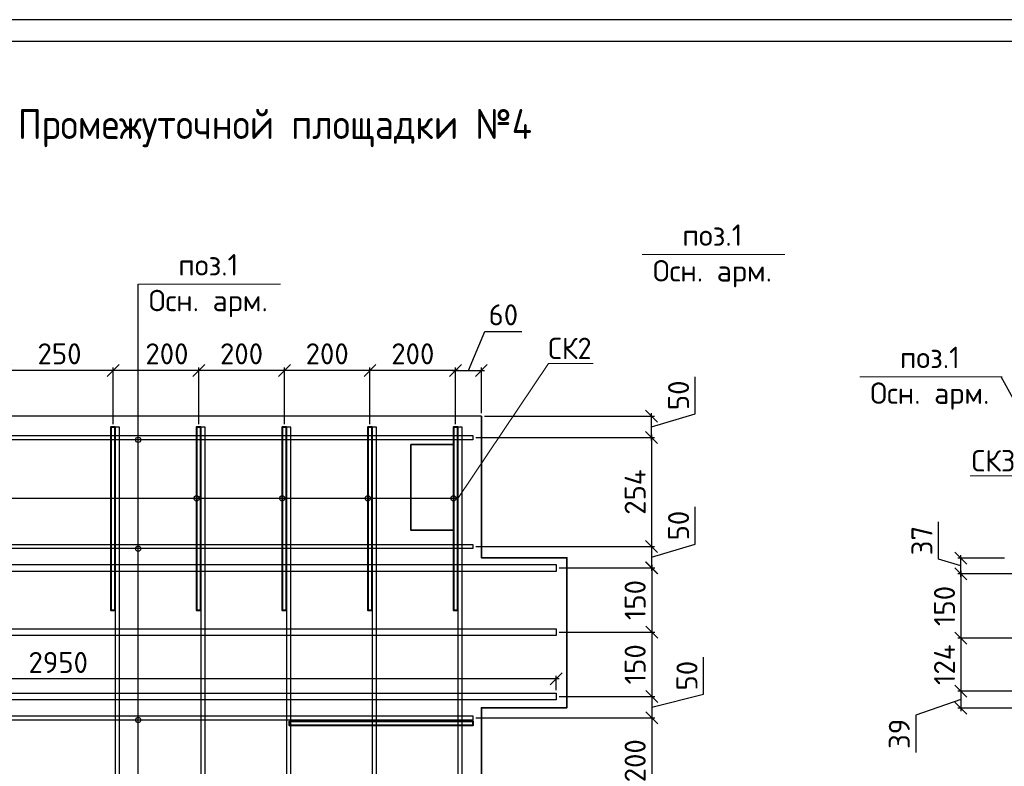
# Model space of a CAD drawing. Header units: millimetres. Extents: x 40580 to 2152466, y -328404 to 177125.
# Tile 226 of 252: x 647361 to 658857, y 168413 to 177125. Entities that reach past the tile are written whole.
import ezdxf

# ---------------------------------------------------------------- set-up
doc = ezdxf.new("R2010")
doc.units = ezdxf.units.MM
doc.linetypes.add('CENTER', pattern=[2, 1.25, -0.25, 0.25, -0.25])
doc.layers.add('11', color=7, linetype='Continuous')
doc.layers.add('Столовая - обозначения', color=7, linetype='Continuous')
for name, color, linetype, lineweight in [('Арм_хомуты', 133, 'Continuous', 18), ('ОСИ', 7, 'CENTER', 15), ('Перекрытие ж_бетон', 250, 'Continuous', 30), ('подоснова', 151, 'Continuous', 5), ('Столовая Двери и окна', 7, 'Continuous', 15), ('ТЕКСТ', 7, 'Continuous', 15)]:
    doc.layers.add(name, color=color, linetype=linetype, lineweight=lineweight)
doc.layers.add('Стена_ бетон несущ.', color=7, linetype='Continuous', lineweight=70, true_color=0xb4b496)
doc.styles.add('GOST-2.304_Type-B', font='GOST_Common.ttf')
doc.styles.get("Standard").update_dxf_attribs({"font": 'isocpeur.ttf'})
doc.styles.add('ГОСТ', font='isocpeur.ttf')
doc.styles.add('ГОСТ 2.304', font='isocpeur.ttf')
doc.dimstyles.new('Осевые', dxfattribs={"dimscale": 0.7, "dimtxt": 450, "dimasz": 400, "dimexe": 100, "dimexo": 100, "dimgap": 100, "dimtad": 1, "dimdec": 0, "dimzin": 0, "dimdsep": 46, "dimtxsty": 'Standard', "dimblk": 'OBLIQUE', "dimcen": 9, "dimdle": 100, "dimazin": 0, "dimtm": 1e-09, "dimtfac": 1, "dimtdec": 0, "dimtofl": 0, "dimtmove": 0, "dimatfit": 3, "dimfxl": 1, "dimtolj": 1, "dimtzin": 0, "dimarcsym": 0})

# ---------------------------------------------------------------- blocks, each defined once
blk = doc.blocks.new('Штамп')
at = {"layer": '11'}
blk.add_line((311470, 126228), (252070, 126228), dxfattribs=at)
at = {"layer": '11', "lineweight": 30}
blk.add_line((254210, 125978), (311220, 125978), dxfattribs=at)
blk = doc.blocks.new('_OBLIQUE')
at = {"color": 0, "linetype": 'ByBlock'}
blk.add_line((-0.5, -0.5), (0.5, 0.5), dxfattribs=at)
blk = doc.blocks.new('*D6329')
at = {"layer": 'Defpoints', "color": 0, "linetype": 'ByBlock', "lineweight": 25, "ltscale": 13, "transparency": 16777216}
for p in [(652751, 172497), (654739, 172497), (652651, 172248)]:
    blk.add_point(p, dxfattribs=at)
at = {"layer": 'ОСИ', "color": 0, "linetype": 'ByBlock', "lineweight": -2, "ltscale": 13, "transparency": 16777216}
for p, q in [((655247, 172525), (655247, 172959)), ((652786, 172497), (654774, 172497)), ((654739, 172213), (654739, 172532)), ((654739, 172373), (655247, 172525)), ((652686, 172248), (654774, 172248))]:
    blk.add_line(p, q, dxfattribs=at)
at = {"layer": 'ОСИ', "color": 0, "linetype": 'ByBlock', "lineweight": -2, "ltscale": 13, "transparency": 16777216, "xscale": 140, "yscale": 140, "zscale": 140}
for p, rotation in [((654739, 172497), 90), ((654739, 172248), 270)]:
    blk.add_blockref('_OBLIQUE', p, dxfattribs=dict(at, rotation=rotation))
at = {"layer": 'ОСИ', "color": 0, "linetype": 'ByBlock', "ltscale": 13, "transparency": 16777216, "insert": (655054, 172742), "char_height": 245, "attachment_point": 5, "rotation": 90}
blk.add_mtext('\\A1;50', dxfattribs=at)
blk = doc.blocks.new('*D6330')
at = {"layer": 'Defpoints', "color": 0, "linetype": 'ByBlock', "lineweight": 25, "ltscale": 13, "transparency": 16777216}
for p in [(652651, 172248), (652651, 170978), (654739, 170978)]:
    blk.add_point(p, dxfattribs=at)
at = {"layer": 'ОСИ', "color": 0, "linetype": 'ByBlock', "lineweight": -2, "ltscale": 13, "transparency": 16777216}
for p, q in [((652686, 172248), (654774, 172248)), ((654739, 172283), (654739, 170943)), ((652686, 170978), (654774, 170978))]:
    blk.add_line(p, q, dxfattribs=at)
at = {"layer": 'ОСИ', "color": 0, "linetype": 'ByBlock', "lineweight": -2, "ltscale": 13, "transparency": 16777216, "xscale": 140, "yscale": 140, "zscale": 140}
for p, rotation in [((654739, 172248), 90), ((654739, 170978), 270)]:
    blk.add_blockref('_OBLIQUE', p, dxfattribs=dict(at, rotation=rotation))
at = {"layer": 'ОСИ', "color": 0, "linetype": 'ByBlock', "ltscale": 13, "transparency": 16777216, "insert": (654547, 171613), "char_height": 245, "attachment_point": 5, "rotation": 90}
blk.add_mtext('\\A1;254', dxfattribs=at)
blk = doc.blocks.new('*D6331')
at = {"layer": 'Defpoints', "color": 0, "linetype": 'ByBlock', "lineweight": 25, "ltscale": 13, "transparency": 16777216}
for p in [(652651, 170978), (653626, 170728), (654739, 170728)]:
    blk.add_point(p, dxfattribs=at)
at = {"layer": 'ОСИ', "color": 0, "linetype": 'ByBlock', "lineweight": -2, "ltscale": 13, "transparency": 16777216}
for p, q in [((655247, 171005), (655247, 171439)), ((652686, 170978), (654774, 170978)), ((654739, 171013), (654739, 170693)), ((654739, 170853), (655247, 171005)), ((653661, 170728), (654774, 170728))]:
    blk.add_line(p, q, dxfattribs=at)
at = {"layer": 'ОСИ', "color": 0, "linetype": 'ByBlock', "lineweight": -2, "ltscale": 13, "transparency": 16777216, "xscale": 140, "yscale": 140, "zscale": 140}
for p, rotation in [((654739, 170978), 90), ((654739, 170728), 270)]:
    blk.add_blockref('_OBLIQUE', p, dxfattribs=dict(at, rotation=rotation))
at = {"layer": 'ОСИ', "color": 0, "linetype": 'ByBlock', "ltscale": 13, "transparency": 16777216, "insert": (655054, 171222), "char_height": 245, "attachment_point": 5, "rotation": 90}
blk.add_mtext('\\A1;50', dxfattribs=at)
blk = doc.blocks.new('*D6332')
at = {"layer": 'Defpoints', "color": 0, "linetype": 'ByBlock', "lineweight": 25, "ltscale": 13, "transparency": 16777216}
for p in [(653626, 170728), (653626, 169978), (654740, 169978)]:
    blk.add_point(p, dxfattribs=at)
at = {"layer": 'ОСИ', "color": 0, "linetype": 'ByBlock', "lineweight": -2, "ltscale": 13, "transparency": 16777216}
for p, q in [((653661, 170728), (654775, 170728)), ((654740, 170763), (654740, 169943)), ((653661, 169978), (654775, 169978))]:
    blk.add_line(p, q, dxfattribs=at)
at = {"layer": 'ОСИ', "color": 0, "linetype": 'ByBlock', "lineweight": -2, "ltscale": 13, "transparency": 16777216, "xscale": 140, "yscale": 140, "zscale": 140}
for p, rotation in [((654740, 170728), 90), ((654740, 169978), 270)]:
    blk.add_blockref('_OBLIQUE', p, dxfattribs=dict(at, rotation=rotation))
at = {"layer": 'ОСИ', "color": 0, "linetype": 'ByBlock', "ltscale": 13, "transparency": 16777216, "insert": (654547, 170353), "char_height": 245, "attachment_point": 5, "rotation": 90}
blk.add_mtext('\\A1;150', dxfattribs=at)
blk = doc.blocks.new('*D6333')
at = {"layer": 'Defpoints', "color": 0, "linetype": 'ByBlock', "lineweight": 25, "ltscale": 13, "transparency": 16777216}
for p in [(653626, 169978), (653626, 169228), (654740, 169228)]:
    blk.add_point(p, dxfattribs=at)
at = {"layer": 'ОСИ', "color": 0, "linetype": 'ByBlock', "lineweight": -2, "ltscale": 13, "transparency": 16777216}
for p, q in [((653661, 169978), (654775, 169978)), ((654740, 170013), (654740, 169193)), ((653661, 169228), (654775, 169228))]:
    blk.add_line(p, q, dxfattribs=at)
at = {"layer": 'ОСИ', "color": 0, "linetype": 'ByBlock', "lineweight": -2, "ltscale": 13, "transparency": 16777216, "xscale": 140, "yscale": 140, "zscale": 140}
for p, rotation in [((654740, 169978), 90), ((654740, 169228), 270)]:
    blk.add_blockref('_OBLIQUE', p, dxfattribs=dict(at, rotation=rotation))
at = {"layer": 'ОСИ', "color": 0, "linetype": 'ByBlock', "ltscale": 13, "transparency": 16777216, "insert": (654547, 169603), "char_height": 245, "attachment_point": 5, "rotation": 90}
blk.add_mtext('\\A1;150', dxfattribs=at)
blk = doc.blocks.new('*D6334')
at = {"layer": 'Defpoints', "color": 0, "linetype": 'ByBlock', "lineweight": 25, "ltscale": 13, "transparency": 16777216}
for p in [(653626, 169228), (652651, 168978), (654740, 168978)]:
    blk.add_point(p, dxfattribs=at)
at = {"layer": 'ОСИ', "color": 0, "linetype": 'ByBlock', "lineweight": -2, "ltscale": 13, "transparency": 16777216}
for p, q in [((655344, 169254), (655344, 169688)), ((653661, 169228), (654775, 169228)), ((654740, 169263), (654740, 168943)), ((654740, 169103), (655344, 169254)), ((652686, 168978), (654775, 168978))]:
    blk.add_line(p, q, dxfattribs=at)
at = {"layer": 'ОСИ', "color": 0, "linetype": 'ByBlock', "lineweight": -2, "ltscale": 13, "transparency": 16777216, "xscale": 140, "yscale": 140, "zscale": 140}
for p, rotation in [((654740, 169228), 90), ((654740, 168978), 270)]:
    blk.add_blockref('_OBLIQUE', p, dxfattribs=dict(at, rotation=rotation))
at = {"layer": 'ОСИ', "color": 0, "linetype": 'ByBlock', "ltscale": 13, "transparency": 16777216, "insert": (655152, 169471), "char_height": 245, "attachment_point": 5, "rotation": 90}
blk.add_mtext('\\A1;50', dxfattribs=at)
blk = doc.blocks.new('*D6335')
at = {"layer": 'Defpoints', "color": 0, "linetype": 'ByBlock', "lineweight": 25, "ltscale": 13, "transparency": 16777216}
for p in [(652651, 168978), (652651, 167978), (654740, 167978)]:
    blk.add_point(p, dxfattribs=at)
at = {"layer": 'ОСИ', "color": 0, "linetype": 'ByBlock', "lineweight": -2, "ltscale": 13, "transparency": 16777216}
for p, q in [((654740, 169013), (654740, 167943)), ((652686, 168978), (654775, 168978)), ((652686, 167978), (654775, 167978))]:
    blk.add_line(p, q, dxfattribs=at)
at = {"layer": 'ОСИ', "color": 0, "linetype": 'ByBlock', "lineweight": -2, "ltscale": 13, "transparency": 16777216, "xscale": 140, "yscale": 140, "zscale": 140}
for p, rotation in [((654740, 168978), 90), ((654740, 167978), 270)]:
    blk.add_blockref('_OBLIQUE', p, dxfattribs=dict(at, rotation=rotation))
at = {"layer": 'ОСИ', "color": 0, "linetype": 'ByBlock', "ltscale": 13, "transparency": 16777216, "insert": (654547, 168478), "char_height": 245, "attachment_point": 5, "rotation": 90}
blk.add_mtext('\\A1;200', dxfattribs=at)
blk = doc.blocks.new('*D6352')
at = {"layer": 'Defpoints', "color": 0, "linetype": 'ByBlock', "lineweight": 25, "ltscale": 13, "transparency": 16777216}
for p in [(638876, 169433), (638876, 169268), (653626, 169268)]:
    blk.add_point(p, dxfattribs=at)
at = {"layer": 'ОСИ', "color": 0, "linetype": 'ByBlock', "lineweight": -2, "ltscale": 13, "transparency": 16777216}
for p, q in [((638876, 169303), (638876, 169468)), ((653626, 169303), (653626, 169468)), ((653661, 169433), (638841, 169433))]:
    blk.add_line(p, q, dxfattribs=at)
at = {"layer": 'ОСИ', "color": 0, "linetype": 'ByBlock', "lineweight": -2, "ltscale": 13, "transparency": 16777216, "xscale": 140, "yscale": 140, "zscale": 140, "rotation": 180}
blk.add_blockref('_OBLIQUE', (638876, 169433), dxfattribs=at)
at = {"layer": 'ОСИ', "color": 0, "linetype": 'ByBlock', "lineweight": -2, "ltscale": 13, "transparency": 16777216, "xscale": 140, "yscale": 140, "zscale": 140}
blk.add_blockref('_OBLIQUE', (653626, 169433), dxfattribs=at)
at = {"layer": 'ОСИ', "color": 0, "linetype": 'ByBlock', "ltscale": 13, "transparency": 16777216, "insert": (647811, 169625), "char_height": 245, "attachment_point": 5}
blk.add_mtext('\\A1;2950', dxfattribs=at)
blk = doc.blocks.new('*D6353')
at = {"layer": 'Defpoints', "color": 0, "linetype": 'ByBlock', "lineweight": 25, "ltscale": 13, "transparency": 16777216}
for p in [(652751, 173033), (652751, 172497), (652451, 172372)]:
    blk.add_point(p, dxfattribs=at)
at = {"layer": 'ОСИ', "color": 0, "linetype": 'ByBlock', "lineweight": -2, "ltscale": 13, "transparency": 16777216}
for p, q in [((652601, 173033), (652791, 173488)), ((652791, 173488), (653225, 173488)), ((652416, 173033), (652786, 173033)), ((652451, 172407), (652451, 173068)), ((652751, 172532), (652751, 173068))]:
    blk.add_line(p, q, dxfattribs=at)
at = {"layer": 'ОСИ', "color": 0, "linetype": 'ByBlock', "lineweight": -2, "ltscale": 13, "transparency": 16777216, "xscale": 140, "yscale": 140, "zscale": 140, "rotation": 180}
blk.add_blockref('_OBLIQUE', (652451, 173033), dxfattribs=at)
at = {"layer": 'ОСИ', "color": 0, "linetype": 'ByBlock', "lineweight": -2, "ltscale": 13, "transparency": 16777216, "xscale": 140, "yscale": 140, "zscale": 140}
blk.add_blockref('_OBLIQUE', (652751, 173033), dxfattribs=at)
at = {"layer": 'ОСИ', "color": 0, "linetype": 'ByBlock', "ltscale": 13, "transparency": 16777216, "insert": (653008, 173681), "char_height": 245, "attachment_point": 5}
blk.add_mtext('\\A1;60', dxfattribs=at)
blk = doc.blocks.new('*D6354')
at = {"layer": 'Defpoints', "color": 0, "linetype": 'ByBlock', "lineweight": 25, "ltscale": 13, "transparency": 16777216}
for p in [(651451, 173033), (651451, 172372), (652451, 172372)]:
    blk.add_point(p, dxfattribs=at)
at = {"layer": 'ОСИ', "color": 0, "linetype": 'ByBlock', "lineweight": -2, "ltscale": 13, "transparency": 16777216}
for p, q in [((652486, 173033), (651416, 173033)), ((651451, 172407), (651451, 173068)), ((652451, 172407), (652451, 173068))]:
    blk.add_line(p, q, dxfattribs=at)
at = {"layer": 'ОСИ', "color": 0, "linetype": 'ByBlock', "lineweight": -2, "ltscale": 13, "transparency": 16777216, "xscale": 140, "yscale": 140, "zscale": 140, "rotation": 180}
blk.add_blockref('_OBLIQUE', (651451, 173033), dxfattribs=at)
at = {"layer": 'ОСИ', "color": 0, "linetype": 'ByBlock', "lineweight": -2, "ltscale": 13, "transparency": 16777216, "xscale": 140, "yscale": 140, "zscale": 140}
blk.add_blockref('_OBLIQUE', (652451, 173033), dxfattribs=at)
at = {"layer": 'ОСИ', "color": 0, "linetype": 'ByBlock', "ltscale": 13, "transparency": 16777216, "insert": (651951, 173226), "char_height": 245, "attachment_point": 5}
blk.add_mtext('\\A1;200', dxfattribs=at)
blk = doc.blocks.new('*D6192')
at = {"layer": 'Defpoints', "color": 0, "linetype": 'ByBlock', "lineweight": 25, "ltscale": 13, "transparency": 16777216}
for p in [(650451, 173033), (650451, 172372), (651451, 172372)]:
    blk.add_point(p, dxfattribs=at)
at = {"layer": 'ОСИ', "color": 0, "linetype": 'ByBlock', "lineweight": -2, "ltscale": 13, "transparency": 16777216}
for p, q in [((651486, 173033), (650416, 173033)), ((650451, 172407), (650451, 173068)), ((651451, 172407), (651451, 173068))]:
    blk.add_line(p, q, dxfattribs=at)
at = {"layer": 'ОСИ', "color": 0, "linetype": 'ByBlock', "lineweight": -2, "ltscale": 13, "transparency": 16777216, "xscale": 140, "yscale": 140, "zscale": 140, "rotation": 180}
blk.add_blockref('_OBLIQUE', (650451, 173033), dxfattribs=at)
at = {"layer": 'ОСИ', "color": 0, "linetype": 'ByBlock', "lineweight": -2, "ltscale": 13, "transparency": 16777216, "xscale": 140, "yscale": 140, "zscale": 140}
blk.add_blockref('_OBLIQUE', (651451, 173033), dxfattribs=at)
at = {"layer": 'ОСИ', "color": 0, "linetype": 'ByBlock', "ltscale": 13, "transparency": 16777216, "insert": (650951, 173226), "char_height": 245, "attachment_point": 5}
blk.add_mtext('\\A1;200', dxfattribs=at)
blk = doc.blocks.new('*D6193')
at = {"layer": 'Defpoints', "color": 0, "linetype": 'ByBlock', "lineweight": 25, "ltscale": 13, "transparency": 16777216}
for p in [(649451, 173033), (649451, 172372), (650451, 172372)]:
    blk.add_point(p, dxfattribs=at)
at = {"layer": 'ОСИ', "color": 0, "linetype": 'ByBlock', "lineweight": -2, "ltscale": 13, "transparency": 16777216}
for p, q in [((650486, 173033), (649416, 173033)), ((649451, 172407), (649451, 173068)), ((650451, 172407), (650451, 173068))]:
    blk.add_line(p, q, dxfattribs=at)
at = {"layer": 'ОСИ', "color": 0, "linetype": 'ByBlock', "lineweight": -2, "ltscale": 13, "transparency": 16777216, "xscale": 140, "yscale": 140, "zscale": 140, "rotation": 180}
blk.add_blockref('_OBLIQUE', (649451, 173033), dxfattribs=at)
at = {"layer": 'ОСИ', "color": 0, "linetype": 'ByBlock', "lineweight": -2, "ltscale": 13, "transparency": 16777216, "xscale": 140, "yscale": 140, "zscale": 140}
blk.add_blockref('_OBLIQUE', (650451, 173033), dxfattribs=at)
at = {"layer": 'ОСИ', "color": 0, "linetype": 'ByBlock', "ltscale": 13, "transparency": 16777216, "insert": (649951, 173226), "char_height": 245, "attachment_point": 5}
blk.add_mtext('\\A1;200', dxfattribs=at)
blk = doc.blocks.new('*D6194')
at = {"layer": 'Defpoints', "color": 0, "linetype": 'ByBlock', "lineweight": 25, "ltscale": 13, "transparency": 16777216}
for p in [(648451, 173033), (648451, 172372), (649451, 172372)]:
    blk.add_point(p, dxfattribs=at)
at = {"layer": 'ОСИ', "color": 0, "linetype": 'ByBlock', "lineweight": -2, "ltscale": 13, "transparency": 16777216}
for p, q in [((649486, 173033), (648416, 173033)), ((648451, 172407), (648451, 173068)), ((649451, 172407), (649451, 173068))]:
    blk.add_line(p, q, dxfattribs=at)
at = {"layer": 'ОСИ', "color": 0, "linetype": 'ByBlock', "lineweight": -2, "ltscale": 13, "transparency": 16777216, "xscale": 140, "yscale": 140, "zscale": 140, "rotation": 180}
blk.add_blockref('_OBLIQUE', (648451, 173033), dxfattribs=at)
at = {"layer": 'ОСИ', "color": 0, "linetype": 'ByBlock', "lineweight": -2, "ltscale": 13, "transparency": 16777216, "xscale": 140, "yscale": 140, "zscale": 140}
blk.add_blockref('_OBLIQUE', (649451, 173033), dxfattribs=at)
at = {"layer": 'ОСИ', "color": 0, "linetype": 'ByBlock', "ltscale": 13, "transparency": 16777216, "insert": (649080, 173226), "char_height": 245, "attachment_point": 5}
blk.add_mtext('\\A1;200', dxfattribs=at)
blk = doc.blocks.new('*D6195')
at = {"layer": 'Defpoints', "color": 0, "linetype": 'ByBlock', "lineweight": 25, "ltscale": 13, "transparency": 16777216}
for p in [(647201, 173033), (647201, 172372), (648451, 172372)]:
    blk.add_point(p, dxfattribs=at)
at = {"layer": 'ОСИ', "color": 0, "linetype": 'ByBlock', "lineweight": -2, "ltscale": 13, "transparency": 16777216}
for p, q in [((648486, 173033), (647166, 173033)), ((647201, 172407), (647201, 173068)), ((648451, 172407), (648451, 173068))]:
    blk.add_line(p, q, dxfattribs=at)
at = {"layer": 'ОСИ', "color": 0, "linetype": 'ByBlock', "lineweight": -2, "ltscale": 13, "transparency": 16777216, "xscale": 140, "yscale": 140, "zscale": 140, "rotation": 180}
blk.add_blockref('_OBLIQUE', (647201, 173033), dxfattribs=at)
at = {"layer": 'ОСИ', "color": 0, "linetype": 'ByBlock', "lineweight": -2, "ltscale": 13, "transparency": 16777216, "xscale": 140, "yscale": 140, "zscale": 140}
blk.add_blockref('_OBLIQUE', (648451, 173033), dxfattribs=at)
at = {"layer": 'ОСИ', "color": 0, "linetype": 'ByBlock', "ltscale": 13, "transparency": 16777216, "insert": (647826, 173226), "char_height": 245, "attachment_point": 5}
blk.add_mtext('\\A1;250', dxfattribs=at)
blk = doc.blocks.new('*D6209')
at = {"layer": 'Defpoints', "color": 0, "linetype": 'ByBlock', "lineweight": 25, "ltscale": 13, "transparency": 16777216}
for p in [(658351, 170843), (658893, 170843), (659018, 170659)]:
    blk.add_point(p, dxfattribs=at)
at = {"layer": 'ОСИ', "color": 0, "linetype": 'ByBlock', "lineweight": -2, "ltscale": 13, "transparency": 16777216}
for p, q in [((658089, 170830), (658089, 171264)), ((658858, 170843), (658316, 170843)), ((658351, 170624), (658351, 170878)), ((658351, 170751), (658089, 170830)), ((658983, 170659), (658316, 170659))]:
    blk.add_line(p, q, dxfattribs=at)
at = {"layer": 'ОСИ', "color": 0, "linetype": 'ByBlock', "lineweight": -2, "ltscale": 13, "transparency": 16777216, "xscale": 140, "yscale": 140, "zscale": 140}
for p, rotation in [((658351, 170843), 90), ((658351, 170659), 270)]:
    blk.add_blockref('_OBLIQUE', p, dxfattribs=dict(at, rotation=rotation))
at = {"layer": 'ОСИ', "color": 0, "linetype": 'ByBlock', "ltscale": 13, "transparency": 16777216, "insert": (657896, 171047), "char_height": 245, "attachment_point": 5, "rotation": 90}
blk.add_mtext('\\A1;37', dxfattribs=at)
blk = doc.blocks.new('*D6210')
at = {"layer": 'Defpoints', "color": 0, "linetype": 'ByBlock', "lineweight": 25, "ltscale": 13, "transparency": 16777216}
for p in [(659018, 170659), (658351, 169909), (659018, 169909)]:
    blk.add_point(p, dxfattribs=at)
at = {"layer": 'ОСИ', "color": 0, "linetype": 'ByBlock', "lineweight": -2, "ltscale": 13, "transparency": 16777216}
for p, q in [((658983, 170659), (658316, 170659)), ((658351, 170694), (658351, 169874)), ((658983, 169909), (658316, 169909))]:
    blk.add_line(p, q, dxfattribs=at)
at = {"layer": 'ОСИ', "color": 0, "linetype": 'ByBlock', "lineweight": -2, "ltscale": 13, "transparency": 16777216, "xscale": 140, "yscale": 140, "zscale": 140}
for p, rotation in [((658351, 170659), 90), ((658351, 169909), 270)]:
    blk.add_blockref('_OBLIQUE', p, dxfattribs=dict(at, rotation=rotation))
at = {"layer": 'ОСИ', "color": 0, "linetype": 'ByBlock', "ltscale": 13, "transparency": 16777216, "insert": (658159, 170284), "char_height": 245, "attachment_point": 5, "rotation": 90}
blk.add_mtext('\\A1;150', dxfattribs=at)
blk = doc.blocks.new('*D6211')
at = {"layer": 'Defpoints', "color": 0, "linetype": 'ByBlock', "lineweight": 25, "ltscale": 13, "transparency": 16777216}
for p in [(659018, 169909), (658351, 169289), (659018, 169289)]:
    blk.add_point(p, dxfattribs=at)
at = {"layer": 'ОСИ', "color": 0, "linetype": 'ByBlock', "lineweight": -2, "ltscale": 13, "transparency": 16777216}
for p, q in [((658351, 169944), (658351, 169254)), ((658983, 169909), (658316, 169909)), ((658983, 169289), (658316, 169289))]:
    blk.add_line(p, q, dxfattribs=at)
at = {"layer": 'ОСИ', "color": 0, "linetype": 'ByBlock', "lineweight": -2, "ltscale": 13, "transparency": 16777216, "xscale": 140, "yscale": 140, "zscale": 140}
for p, rotation in [((658351, 169909), 90), ((658351, 169289), 270)]:
    blk.add_blockref('_OBLIQUE', p, dxfattribs=dict(at, rotation=rotation))
at = {"layer": 'ОСИ', "color": 0, "linetype": 'ByBlock', "ltscale": 13, "transparency": 16777216, "insert": (658159, 169599), "char_height": 245, "attachment_point": 5, "rotation": 90}
blk.add_mtext('\\A1;124', dxfattribs=at)
blk = doc.blocks.new('*D6212')
at = {"layer": 'Defpoints', "color": 0, "linetype": 'ByBlock', "lineweight": 25, "ltscale": 13, "transparency": 16777216}
for p in [(659018, 169289), (658351, 169093), (659018, 169093)]:
    blk.add_point(p, dxfattribs=at)
at = {"layer": 'ОСИ', "color": 0, "linetype": 'ByBlock', "lineweight": -2, "ltscale": 13, "transparency": 16777216}
for p, q in [((658983, 169289), (658316, 169289)), ((658351, 169324), (658351, 169058)), ((658351, 169191), (657823, 169009)), ((657823, 169009), (657823, 168575)), ((658983, 169093), (658316, 169093))]:
    blk.add_line(p, q, dxfattribs=at)
at = {"layer": 'ОСИ', "color": 0, "linetype": 'ByBlock', "lineweight": -2, "ltscale": 13, "transparency": 16777216, "xscale": 140, "yscale": 140, "zscale": 140}
for p, rotation in [((658351, 169289), 90), ((658351, 169093), 270)]:
    blk.add_blockref('_OBLIQUE', p, dxfattribs=dict(at, rotation=rotation))
at = {"layer": 'ОСИ', "color": 0, "linetype": 'ByBlock', "ltscale": 13, "transparency": 16777216, "insert": (657631, 168792), "char_height": 245, "attachment_point": 5, "rotation": 90}
blk.add_mtext('\\A1;39', dxfattribs=at)

msp = doc.modelspace()

# ---------------------------------------------------------------- linework, layer by layer
at = {"layer": 'Арм_хомуты', "color": 18, "lineweight": 40, "true_color": 0x000000}
for points in [[(648476.003, 170234.238), (648476.003, 172372.365), (648426.003, 172372.365), (648426.003, 170234.238)], [(649476.003, 170234.238), (649476.003, 172372.365), (649426.003, 172372.365), (649426.003, 170234.238)], [(650476.003, 170234.238), (650476.003, 172372.365), (650426.003, 172372.365), (650426.003, 170234.238)], [(651476.003, 170234.238), (651476.003, 172372.365), (651426.003, 172372.365), (651426.003, 170234.238)], [(652476.003, 170234.238), (652476.003, 172372.365), (652426.003, 172372.365), (652426.003, 170234.238)], [(650512.876, 168940.663), (652651.003, 168940.663), (652651.003, 168890.663), (650512.876, 168890.663)]]:
    msp.add_lwpolyline(points, close=True, dxfattribs=at)
at = {"layer": 'Перекрытие ж_бетон', "color": 18, "linetype": 'Continuous', "lineweight": 25, "true_color": 0x000000}
for points in [[(648526.003, 165321.253), (648526.003, 172372.365), (648476.003, 172372.365), (648476.003, 165321.253)], [(649526.003, 165321.253), (649526.003, 172372.365), (649476.003, 172372.365), (649476.003, 165321.253)], [(650526.003, 165321.253), (650526.003, 172372.365), (650476.003, 172372.365), (650476.003, 165321.253)], [(651526.003, 165321.253), (651526.003, 172372.365), (651476.003, 172372.365), (651476.003, 165321.253)], [(652526.003, 165321.253), (652526.003, 172372.365), (652476.003, 172372.365), (652476.003, 165321.253)], [(639876.003, 172273.112), (652651.003, 172273.112), (652651.003, 172223.112), (639876.003, 172223.112)], [(639876.003, 171003.112), (652651.003, 171003.112), (652651.003, 170953.112), (639876.003, 170953.112)], [(639876.003, 169003.112), (652651.003, 169003.112), (652651.003, 168953.112), (639876.003, 168953.112)]]:
    msp.add_lwpolyline(points, close=True, dxfattribs=at)
at = {"layer": 'Перекрытие ж_бетон', "color": 18, "linetype": 'Continuous', "lineweight": 30, "true_color": 0x000000}
for points in [[(638876.003, 170768.112), (653626.003, 170768.112), (653626.003, 170688.112), (638876.003, 170688.112)], [(638876.003, 170018.112), (653626.003, 170018.112), (653626.003, 169938.112), (638876.003, 169938.112)], [(638876.003, 169268.112), (653626.003, 169268.112), (653626.003, 169188.112), (638876.003, 169188.112)]]:
    msp.add_lwpolyline(points, close=True, dxfattribs=at)
at = {"layer": 'подоснова', "color": 18, "ltscale": 0.3, "true_color": 0x000000}
for p, q in [((656293.668, 174385.963), (654630.464, 174385.963)), ((650407.613, 174039.256), (648744.409, 174039.256)), ((658832.28, 172958.7), (657169.076, 172958.7))]:
    msp.add_line(p, q, dxfattribs=at)
at = {"layer": 'подоснова', "color": 18, "lineweight": 15, "ltscale": 0.3, "true_color": 0x000000}
msp.add_line((653534.759, 173114.455), (653534.859, 173114.455), dxfattribs=at)
for points in [[(652476.003, 171538.812), (653534.759, 173114.455)], [(654054.859, 173114.455), (653534.859, 173114.455)], [(658980.422, 171803.186), (658460.422, 171803.186)]]:
    msp.add_lwpolyline(points, dxfattribs=at)
at = {"layer": 'Стена_ бетон несущ.', "color": 18, "linetype": 'Continuous', "lineweight": 35, "true_color": 0x000000, "transparency": 33554687}
msp.add_lwpolyline([(639751.003, 172501.251), (639751.003, 170851.251), (638751.003, 170851.251), (638751.003, 169101.251), (639751.003, 169101.251), (639751.003, 166251.251), (638751.003, 166251.251), (638751.003, 164751.251), (652751.003, 164747.288), (653751.003, 164747.288), (653751.003, 166247.288), (652751.003, 166247.288), (652751.003, 169097.288), (653751.003, 169097.288), (653751.003, 170847.288), (652751.003, 170847.288), (652751.003, 172497.288), (639751.003, 172501.251)], dxfattribs=at)
msp.add_lwpolyline([(651926.003, 172169.301), (652426.003, 172169.301), (652426.003, 171169.301), (651926.003, 171169.301)], close=True, dxfattribs=at)
at = {"layer": 'Столовая Двери и окна', "color": 18, "lineweight": 25, "true_color": 0x000000}
for p, q in [((648744.409, 165052.367), (648744.409, 174039.256)), ((659524.929, 171678.366), (658821.332, 172958.7)), ((652751.003, 172497.365), (652501.003, 172497.365)), ((652476.003, 171538.812), (639868.46, 171538.812))]:
    msp.add_line(p, q, dxfattribs=at)
at = {"layer": 'Столовая Двери и окна', "color": 18, "lineweight": 30, "true_color": 0x000000}
for centre in [(648744.409, 172223.112), (649426.003, 171538.812), (650426.003, 171538.812), (651426.003, 171538.812), (652426.003, 171538.812), (648744.409, 170953.112), (648744.409, 168953.112)]:
    msp.add_circle(centre, 30.99, dxfattribs=at)

# ---------------------------------------------------------------- block references
at = {"layer": 'Столовая - обозначения', "color": 18, "lineweight": 20, "true_color": 0x000000}
msp.add_blockref('Штамп', (381519.945, 50897.048), dxfattribs=at)

# ---------------------------------------------------------------- texts
at = {"layer": 'подоснова', "color": 18, "ltscale": 0.3, "true_color": 0x000000, "char_height": 250, "width": 3270.99844, "attachment_point": 5, "style": 'ГОСТ 2.304'}
for insert in [(655448.941, 174577.394), (649562.886, 174230.687), (657987.552, 173150.13)]:
    msp.add_mtext(' \\Pпоз.1\\PОсн. арм. ', dxfattribs=dict(at, insert=insert))
at = {"layer": 'подоснова', "color": 18, "ltscale": 0.3, "true_color": 0x000000, "char_height": 250, "attachment_point": 2, "style": 'GOST-2.304_Type-B'}
for s, insert in [('СК2 ', (653784.859, 173414.455)), ('СК3 ', (658730.422, 172103.186))]:
    msp.add_mtext(s, dxfattribs=dict(at, insert=insert))
at = {"layer": 'ТЕКСТ', "color": 18, "ltscale": 6, "true_color": 0x000000, "insert": (647425.866, 176082.084), "char_height": 350, "width": 12142.26589, "attachment_point": 2, "style": 'ГОСТ'}
msp.add_mtext('{\\W0.9;План нижнего армирования Промежуточной площадки №4 }', dxfattribs=at)

# ---------------------------------------------------------------- dimensions: what is measured, and where the dimension line sits
at = {"layer": 'ОСИ', "color": 18, "linetype": 'ByBlock', "ltscale": 13, "true_color": 0x000000}
for base, p1, p2, angle, picture, middle in [((652751.003, 173033.497), (652451.003, 172372.365), (652751.003, 172497.365), 180, '*D6353', (652860.548, 173488.497)), ((648451.003, 173033.497), (649451.003, 172372.365), (648451.003, 172372.365), 180, '*D6194', (649080, 173033.497)), ((638876.003, 169432.577), (653626.003, 169268.112), (638876.003, 169268.112), 180, '*D6352', (647810.876, 169432.577)), ((654739.871, 168978.112), (653626.003, 169228.112), (652651.003, 168978.112), 90, '*D6334', (655344.107, 169324)), ((658351.201, 169093.407), (659017.765, 169289.231), (659017.765, 169093.407), 90, '*D6212', (657823.047, 168938.839))]:
    dim = msp.add_linear_dim(base=base, p1=p1, p2=p2, angle=angle, dimstyle='Осевые', override={"dimtxt": 350, "dimasz": 200, "dimexe": 50, "dimexo": 50, "dimlfac": 0.2, "dimdle": 50, "dimtmove": 1}, dxfattribs=at)
    dim.commit()
    dim.dimension.update_dxf_attribs({"geometry": picture, "text_midpoint": middle, "dimtype": 160})
for base, p1, p2, angle, picture, middle in [((647201.003, 173033.497), (648451.003, 172372.365), (647201.003, 172372.478), 180, '*D6195', (647826.003, 173225.997)), ((649451.003, 173033.497), (650451.003, 172372.365), (649451.003, 172372.365), 180, '*D6193', (649951.003, 173225.997)), ((650451.003, 173033.497), (651451.003, 172372.365), (650451.003, 172372.365), 180, '*D6192', (650951.003, 173225.997)), ((651451.003, 173033.497), (652451.003, 172372.365), (651451.003, 172372.365), 180, '*D6354', (651951.003, 173225.997)), ((654739.454, 172497.365), (652651.003, 172248.112), (652751.003, 172497.365), 90, '*D6329', (655054.454, 172594.988)), ((654739.454, 170978.112), (652651.003, 172248.112), (652651.003, 170978.112), 90, '*D6330', (654546.954, 171613.112)), ((654739.454, 170728.112), (652651.003, 170978.112), (653626.003, 170728.112), 90, '*D6331', (655054.454, 171075.362)), ((658351.201, 170843.407), (659017.765, 170659.231), (658892.765, 170843.407), 90, '*D6209', (657896.201, 170900.069)), ((654739.871, 169978.112), (653626.003, 170728.112), (653626.003, 169978.112), 90, '*D6332', (654547.371, 170353.112)), ((658351.201, 169909.231), (659017.765, 170659.231), (659017.765, 169909.231), 90, '*D6210', (658158.701, 170284.231)), ((654739.871, 169228.112), (653626.003, 169978.112), (653626.003, 169228.112), 90, '*D6333', (654547.371, 169603.112)), ((658351.201, 169289.231), (659017.765, 169909.231), (659017.765, 169289.231), 90, '*D6211', (658158.701, 169599.231)), ((654739.871, 167978.112), (652651.003, 168978.112), (652651.003, 167978.112), 90, '*D6335', (654547.371, 168478.112))]:
    dim = msp.add_linear_dim(base=base, p1=p1, p2=p2, angle=angle, dimstyle='Осевые', override={"dimtxt": 350, "dimasz": 200, "dimexe": 50, "dimexo": 50, "dimlfac": 0.2, "dimdle": 50, "dimtmove": 1}, dxfattribs=at)
    dim.commit()
    dim.dimension.update_dxf_attribs({"geometry": picture, "text_midpoint": middle})

doc.saveas('drawing.dxf')
